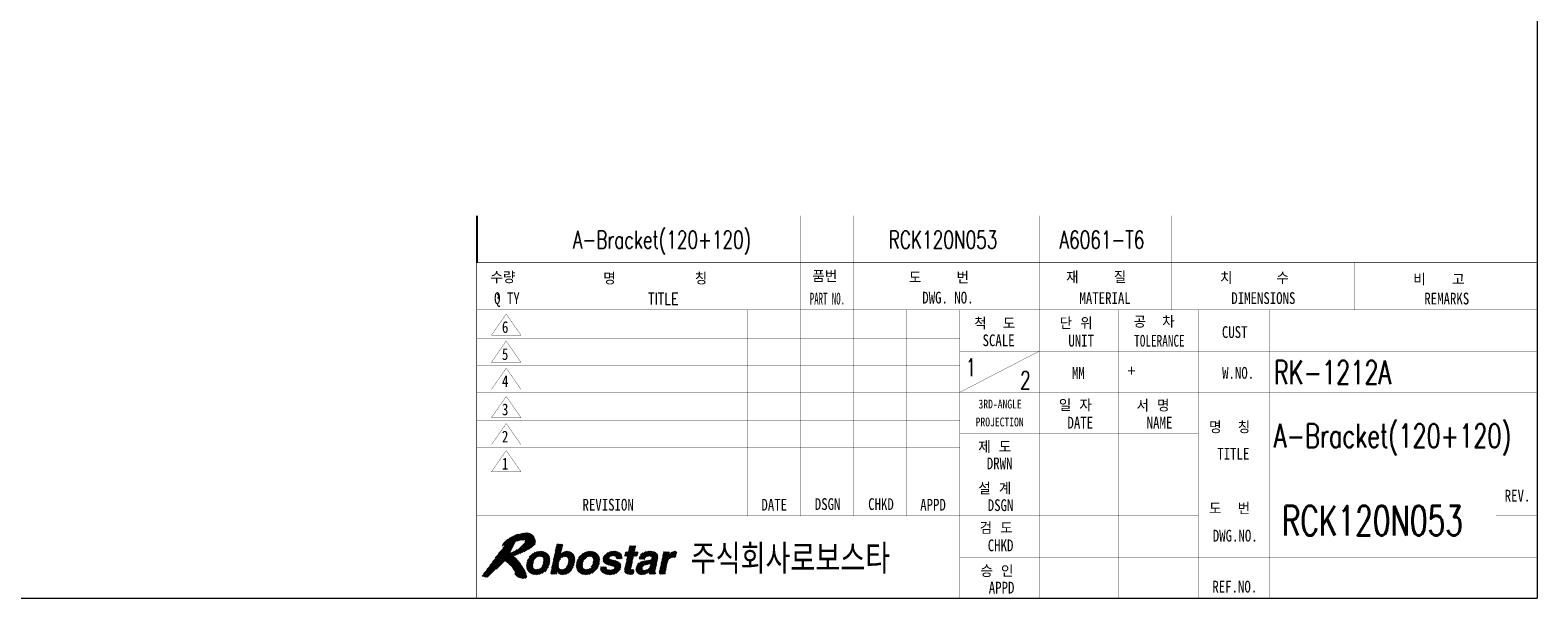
# Model space of a CAD drawing. Extents: x -12877 to 1739, y -9724 to -1345.
# Tile 2 of 3: x -12558 to -12046, y -9713 to -9520. Entities that reach past the tile are written whole.
import ezdxf
from ezdxf.enums import TextEntityAlignment as Align

# ---------------------------------------------------------------- set-up
doc = ezdxf.new("R2010")
doc.units = 0
doc.header["$LTSCALE"] = 7
doc.linetypes.add('CENTER', pattern=[2, 1.25, -0.25, 0.25, -0.25])
doc.layers.get('0').update_dxf_attribs({"linetype": 'CONTINUOUS'})
for name, color, linetype in [('1', 3, 'CENTER'), ('3', 4, 'CONTINUOUS'), ('DIMENSION', 4, 'CONTINUOUS')]:
    doc.layers.add(name, color=color, linetype=linetype)
doc.styles.add('GHS', font='romans.shx', dxfattribs={"width": 0.8, "bigfont": 'ghs.shx'})
doc.styles.add('HS', font='txt.shx', dxfattribs={"width": 0.8, "bigfont": 'hs.shx'})
doc.styles.add('KESTD1', font='simplex.shx', dxfattribs={"width": 0.8, "bigfont": 'hgs.shx'})
doc.styles.add('ROMANS', font='ROMANS.shx', dxfattribs={"width": 0.8})
pattern_1 = [(45, (-230, -10), (-0.08838835, 0.08838835), [])]

# ---------------------------------------------------------------- blocks, each defined once
blk = doc.blocks.new('LOGO-ROBOSTAR')
at = {"linetype": 'Continuous'}
h = blk.add_hatch(dxfattribs=at)
h.set_pattern_fill('ANSI31', color=230, style=0)
h.set_pattern_definition(pattern_1)
h.paths.add_polyline_path([(9.53, 10.79), (9.13, 11.02), (8.68, 11.12), (8.21, 11.1), (7.73, 11.02), (7.27, 10.92), (6.83, 10.83), (6.33, 10.61), (5.82, 10.35), (5.33, 10.06), (4.89, 9.7), (4.53, 9.27), (4.31, 8.74), (4.38, 8.82), (4.46, 8.88), (4.54, 8.94), (4.62, 9), (4.7, 9.06), (4.78, 9.12), (4.81, 9.1), (4.83, 9.07), (4.83, 9.04), (4.83, 9), (4.83, 8.96), (4.83, 8.93), (4.15, 8.1), (3.49, 7.26), (2.85, 6.39), (2.22, 5.52), (1.58, 4.66), (0.93, 3.8), (1.07, 3.75), (1.2, 3.71), (1.35, 3.68), (1.49, 3.66), (1.64, 3.65), (1.79, 3.66), (2.27, 4.16), (2.78, 4.6), (3.3, 5.02), (3.81, 5.44), (4.29, 5.9), (4.73, 6.42), (5.14, 6.14), (5.53, 5.81), (5.89, 5.45), (6.2, 5.05), (6.46, 4.62), (6.63, 4.18), (6.61, 4.14), (6.58, 4.14), (6.55, 4.15), (6.52, 4.16), (6.48, 4.18), (6.44, 4.18), (6.51, 4.08), (6.59, 3.98), (6.68, 3.89), (6.78, 3.79), (6.87, 3.7), (6.97, 3.61), (7.21, 3.58), (7.45, 3.52), (7.69, 3.45), (7.93, 3.42), (8.16, 3.45), (8.39, 3.56), (8.43, 3.71), (8.44, 3.85), (8.42, 3.99), (8.39, 4.13), (8.36, 4.28), (8.34, 4.42), (8.07, 4.93), (7.77, 5.43), (7.44, 5.93), (7.08, 6.4), (6.68, 6.83), (6.25, 7.22), (6.85, 7.45), (7.44, 7.7), (8.01, 7.97), (8.58, 8.26), (9.13, 8.58), (9.67, 8.93), (9.87, 9.21), (9.96, 9.53), (9.95, 9.87), (9.87, 10.21), (9.72, 10.52)])
h.paths.add_polyline_path([(8.2, 9.45), (7.81, 9.02), (7.39, 8.64), (6.95, 8.3), (6.48, 8.02), (6, 7.79), (5.5, 7.6), (5.7, 7.93), (5.88, 8.27), (6.04, 8.61), (6.21, 8.96), (6.37, 9.3), (6.54, 9.64), (6.8, 9.75), (7.06, 9.83), (7.34, 9.89), (7.62, 9.93), (7.91, 9.96), (8.2, 9.97), (8.28, 9.91), (8.3, 9.83), (8.28, 9.74), (8.25, 9.64), (8.22, 9.55)], flags=16)
h = blk.add_hatch(dxfattribs=at)
h.set_pattern_fill('ANSI31', color=5, style=0)
h.set_pattern_definition(pattern_1)
h.paths.add_polyline_path([(10.7, 7.17), (10.36, 7.12), (10.09, 6.98), (9.89, 6.78), (9.73, 6.54), (9.63, 6.28), (9.56, 6.03), (9.52, 5.78), (9.52, 5.52), (9.57, 5.28), (9.69, 5.08), (9.9, 4.94), (10.22, 4.89), (10.56, 4.94), (10.83, 5.08), (11.04, 5.28), (11.19, 5.52), (11.29, 5.78), (11.36, 6.03), (11.4, 6.28), (11.4, 6.54), (11.35, 6.78), (11.23, 6.98), (11.02, 7.12)], flags=16)
h.paths.add_polyline_path([(10.04, 4.06), (9.56, 4.11), (9.15, 4.27), (8.81, 4.54), (8.59, 4.92), (8.49, 5.42), (8.55, 6.03), (8.75, 6.64), (9.06, 7.14), (9.45, 7.52), (9.89, 7.79), (10.38, 7.94), (10.88, 8), (11.36, 7.94), (11.78, 7.79), (12.11, 7.52), (12.34, 7.14), (12.43, 6.64), (12.37, 6.03), (12.17, 5.42), (11.86, 4.92), (11.48, 4.54), (11.03, 4.27), (10.54, 4.11)])
h.paths.add_polyline_path([(14.24, 7.41), (14.25, 7.41), (14.37, 7.54), (14.52, 7.67), (14.7, 7.79), (14.91, 7.9), (15.16, 7.97), (15.46, 8), (15.85, 7.94), (16.18, 7.78), (16.44, 7.52), (16.61, 7.15), (16.67, 6.66), (16.6, 6.07), (16.46, 5.57), (16.23, 5.09), (15.94, 4.68), (15.56, 4.36), (15.12, 4.14), (14.6, 4.06), (14.4, 4.08), (14.2, 4.12), (14.02, 4.19), (13.87, 4.3), (13.73, 4.44), (13.64, 4.63), (13.63, 4.63), (13.53, 4.16), (12.56, 4.16), (13.64, 9.21), (14.62, 9.21)])
h.paths.add_polyline_path([(14.98, 7.15), (14.68, 7.1), (14.43, 6.97), (14.23, 6.77), (14.08, 6.52), (13.96, 6.24), (13.88, 5.95), (13.85, 5.67), (13.86, 5.42), (13.93, 5.2), (14.06, 5.03), (14.25, 4.91), (14.53, 4.87), (14.82, 4.92), (15.06, 5.07), (15.25, 5.27), (15.4, 5.51), (15.51, 5.76), (15.58, 6), (15.62, 6.29), (15.62, 6.56), (15.56, 6.8), (15.44, 6.98), (15.25, 7.1)], flags=16)
h.paths.add_polyline_path([(31.76, 7.9), (32.7, 7.9), (32.57, 7.25), (32.58, 7.25), (32.72, 7.44), (32.88, 7.61), (33.05, 7.77), (33.25, 7.89), (33.49, 7.97), (33.76, 8), (33.8, 8), (33.83, 7.99), (33.86, 7.99), (33.89, 7.99), (33.92, 7.99), (33.95, 7.98), (33.74, 6.99), (33.7, 6.99), (33.65, 6.99), (33.6, 7), (33.55, 7), (33.51, 7), (33.46, 7), (33.12, 6.96), (32.86, 6.86), (32.66, 6.71), (32.52, 6.52), (32.42, 6.32), (32.36, 6.11), (31.95, 4.16), (30.97, 4.16)])
h.paths.add_polyline_path([(26.77, 7.9), (27.38, 7.9), (27.23, 7.2), (26.62, 7.2), (26.19, 5.17), (26.17, 5.07), (26.17, 4.99), (26.19, 4.93), (26.25, 4.89), (26.36, 4.87), (26.53, 4.86), (26.56, 4.86), (26.6, 4.87), (26.63, 4.87), (26.67, 4.87), (26.7, 4.87), (26.74, 4.88), (26.58, 4.13), (26.5, 4.13), (26.42, 4.13), (26.34, 4.12), (26.27, 4.12), (26.19, 4.12), (26.11, 4.12), (25.99, 4.12), (25.62, 4.14), (25.37, 4.22), (25.21, 4.34), (25.13, 4.5), (25.12, 4.7), (25.15, 4.93), (25.64, 7.2), (25.13, 7.2), (25.28, 7.9), (25.78, 7.9), (26, 8.91), (26.98, 8.91)])
h.paths.add_polyline_path([(18.49, 4.06), (18.01, 4.11), (17.59, 4.27), (17.25, 4.54), (17.03, 4.92), (16.93, 5.42), (16.99, 6.03), (17.2, 6.64), (17.5, 7.14), (17.89, 7.52), (18.34, 7.79), (18.82, 7.94), (19.32, 8), (19.8, 7.94), (20.22, 7.79), (20.55, 7.52), (20.78, 7.14), (20.87, 6.64), (20.81, 6.03), (20.61, 5.42), (20.31, 4.92), (19.92, 4.54), (19.47, 4.27), (18.99, 4.11)])
h.paths.add_polyline_path([(19.15, 7.17), (18.8, 7.12), (18.54, 6.98), (18.33, 6.78), (18.18, 6.54), (18.07, 6.28), (18, 6.03), (17.97, 5.78), (17.96, 5.52), (18.01, 5.28), (18.13, 5.08), (18.34, 4.94), (18.66, 4.89), (19, 4.94), (19.27, 5.08), (19.48, 5.28), (19.63, 5.52), (19.74, 5.78), (19.8, 6.03), (19.84, 6.28), (19.85, 6.54), (19.8, 6.78), (19.68, 6.98), (19.46, 7.12)], flags=16)
h.paths.add_polyline_path([(23.7, 6.76), (23.7, 6.88), (23.68, 6.99), (23.63, 7.1), (23.53, 7.18), (23.37, 7.23), (23.15, 7.25), (22.91, 7.24), (22.74, 7.19), (22.62, 7.13), (22.54, 7.05), (22.49, 6.97), (22.46, 6.89), (22.59, 6.66), (23, 6.53), (23.53, 6.41), (24.06, 6.23), (24.42, 5.9), (24.48, 5.35), (24.3, 4.87), (24.01, 4.53), (23.65, 4.3), (23.27, 4.15), (22.89, 4.08), (22.57, 4.06), (22.15, 4.09), (21.75, 4.18), (21.42, 4.33), (21.17, 4.58), (21.03, 4.91), (21.04, 5.36), (22.05, 5.36), (22.04, 5.2), (22.07, 5.07), (22.15, 4.96), (22.28, 4.88), (22.48, 4.83), (22.75, 4.81), (22.98, 4.83), (23.15, 4.88), (23.29, 4.95), (23.38, 5.03), (23.43, 5.12), (23.46, 5.19), (23.34, 5.43), (22.94, 5.56), (22.4, 5.68), (21.88, 5.86), (21.53, 6.19), (21.47, 6.75), (21.56, 7.03), (21.73, 7.31), (21.97, 7.58), (22.3, 7.79), (22.72, 7.94), (23.25, 8), (23.62, 7.98), (23.97, 7.91), (24.29, 7.77), (24.53, 7.55), (24.66, 7.22), (24.66, 6.76)])
h.paths.add_polyline_path([(29.59, 5.98), (29.53, 5.94), (29.45, 5.91), (29.35, 5.87), (29.23, 5.84), (29.07, 5.81), (28.88, 5.78), (28.7, 5.74), (28.53, 5.69), (28.38, 5.62), (28.25, 5.53), (28.15, 5.39), (28.09, 5.21), (28.08, 5.06), (28.11, 4.94), (28.17, 4.86), (28.26, 4.8), (28.36, 4.77), (28.45, 4.76), (28.68, 4.79), (28.89, 4.85), (29.1, 4.96), (29.27, 5.11), (29.41, 5.29), (29.49, 5.5)], flags=16)
h.paths.add_polyline_path([(30.32, 4.89), (30.29, 4.7), (30.28, 4.55), (30.29, 4.45), (30.32, 4.38), (30.36, 4.34), (30.42, 4.31), (30.38, 4.16), (29.32, 4.16), (29.32, 4.24), (29.31, 4.31), (29.31, 4.37), (29.31, 4.43), (29.32, 4.51), (29.33, 4.6), (29.18, 4.48), (29.01, 4.36), (28.81, 4.25), (28.58, 4.15), (28.31, 4.09), (28, 4.06), (27.73, 4.09), (27.48, 4.17), (27.28, 4.32), (27.13, 4.53), (27.07, 4.8), (27.1, 5.15), (27.2, 5.49), (27.37, 5.77), (27.58, 5.99), (27.84, 6.16), (28.13, 6.28), (28.44, 6.35), (29.35, 6.48), (29.43, 6.49), (29.52, 6.52), (29.6, 6.56), (29.67, 6.61), (29.72, 6.68), (29.76, 6.77), (29.77, 6.95), (29.71, 7.07), (29.61, 7.15), (29.48, 7.19), (29.34, 7.21), (29.21, 7.21), (28.99, 7.19), (28.82, 7.12), (28.69, 7.03), (28.6, 6.92), (28.54, 6.8), (28.49, 6.69), (27.54, 6.69), (27.76, 7.18), (28.04, 7.54), (28.36, 7.77), (28.73, 7.91), (29.11, 7.98), (29.49, 8), (29.78, 7.98), (30.1, 7.92), (30.39, 7.8), (30.63, 7.6), (30.76, 7.31), (30.75, 6.91)])
at = {"color": 230, "const_width": 0.00973}
for points in [[(9.53, 10.79), (9.13, 11.02), (8.68, 11.12), (8.21, 11.1), (7.73, 11.02), (7.27, 10.92), (6.83, 10.83), (6.33, 10.61), (5.82, 10.35), (5.33, 10.06), (4.89, 9.7), (4.53, 9.27), (4.31, 8.74), (4.38, 8.82), (4.46, 8.88), (4.54, 8.94), (4.62, 9), (4.7, 9.06), (4.78, 9.12), (4.81, 9.1), (4.83, 9.07), (4.83, 9.04), (4.83, 9), (4.83, 8.96), (4.83, 8.93), (4.15, 8.1), (3.49, 7.26), (2.85, 6.39), (2.22, 5.52), (1.58, 4.66), (0.93, 3.8), (1.07, 3.75), (1.2, 3.71), (1.35, 3.68), (1.49, 3.66), (1.64, 3.65), (1.79, 3.66), (2.27, 4.16), (2.78, 4.6), (3.3, 5.02), (3.81, 5.44), (4.29, 5.9), (4.73, 6.42), (5.14, 6.14), (5.53, 5.81), (5.89, 5.45), (6.2, 5.05), (6.46, 4.62), (6.63, 4.18), (6.61, 4.14), (6.58, 4.14), (6.55, 4.15), (6.52, 4.16), (6.48, 4.18), (6.44, 4.18), (6.51, 4.08), (6.59, 3.98), (6.68, 3.89), (6.78, 3.79), (6.87, 3.7), (6.97, 3.61), (7.21, 3.58), (7.45, 3.52), (7.69, 3.45), (7.93, 3.42), (8.16, 3.45), (8.39, 3.56), (8.43, 3.71), (8.44, 3.85), (8.42, 3.99), (8.39, 4.13), (8.36, 4.28), (8.34, 4.42), (8.07, 4.93), (7.77, 5.43), (7.44, 5.93), (7.08, 6.4), (6.68, 6.83), (6.25, 7.22), (6.85, 7.45), (7.44, 7.7), (8.01, 7.97), (8.58, 8.26), (9.13, 8.58), (9.67, 8.93), (9.87, 9.21), (9.96, 9.53), (9.95, 9.87), (9.87, 10.21), (9.72, 10.52)], [(8.2, 9.45), (7.81, 9.02), (7.39, 8.64), (6.95, 8.3), (6.48, 8.02), (6, 7.79), (5.5, 7.6), (5.7, 7.93), (5.88, 8.27), (6.04, 8.61), (6.21, 8.96), (6.37, 9.3), (6.54, 9.64), (6.8, 9.75), (7.06, 9.83), (7.34, 9.89), (7.62, 9.93), (7.91, 9.96), (8.2, 9.97), (8.28, 9.91), (8.3, 9.83), (8.28, 9.74), (8.25, 9.64), (8.22, 9.55)]]:
    blk.add_lwpolyline(points, close=True, dxfattribs=at)
at = {"color": 5, "const_width": 0.00973}
for points in [[(10.04, 4.06), (9.56, 4.11), (9.15, 4.27), (8.81, 4.54), (8.59, 4.92), (8.49, 5.42), (8.55, 6.03), (8.75, 6.64), (9.06, 7.14), (9.45, 7.52), (9.89, 7.79), (10.38, 7.94), (10.88, 8), (11.36, 7.94), (11.78, 7.79), (12.11, 7.52), (12.34, 7.14), (12.43, 6.64), (12.37, 6.03), (12.17, 5.42), (11.86, 4.92), (11.48, 4.54), (11.03, 4.27), (10.54, 4.11)], [(14.24, 7.41), (14.25, 7.41), (14.37, 7.54), (14.52, 7.67), (14.7, 7.79), (14.91, 7.9), (15.16, 7.97), (15.46, 8), (15.85, 7.94), (16.18, 7.78), (16.44, 7.52), (16.61, 7.15), (16.67, 6.66), (16.6, 6.07), (16.46, 5.57), (16.23, 5.09), (15.94, 4.68), (15.56, 4.36), (15.12, 4.14), (14.6, 4.06), (14.4, 4.08), (14.2, 4.12), (14.02, 4.19), (13.87, 4.3), (13.73, 4.44), (13.64, 4.63), (13.63, 4.63), (13.53, 4.16), (12.56, 4.16), (13.64, 9.21), (14.62, 9.21)], [(18.49, 4.06), (18.01, 4.11), (17.59, 4.27), (17.25, 4.54), (17.03, 4.92), (16.93, 5.42), (16.99, 6.03), (17.2, 6.64), (17.5, 7.14), (17.89, 7.52), (18.34, 7.79), (18.82, 7.94), (19.32, 8), (19.8, 7.94), (20.22, 7.79), (20.55, 7.52), (20.78, 7.14), (20.87, 6.64), (20.81, 6.03), (20.61, 5.42), (20.31, 4.92), (19.92, 4.54), (19.47, 4.27), (18.99, 4.11)], [(23.7, 6.76), (23.7, 6.88), (23.68, 6.99), (23.63, 7.1), (23.53, 7.18), (23.37, 7.23), (23.15, 7.25), (22.91, 7.24), (22.74, 7.19), (22.62, 7.13), (22.54, 7.05), (22.49, 6.97), (22.46, 6.89), (22.59, 6.66), (23, 6.53), (23.53, 6.41), (24.06, 6.23), (24.42, 5.9), (24.48, 5.35), (24.3, 4.87), (24.01, 4.53), (23.65, 4.3), (23.27, 4.15), (22.89, 4.08), (22.57, 4.06), (22.15, 4.09), (21.75, 4.18), (21.42, 4.33), (21.17, 4.58), (21.03, 4.91), (21.04, 5.36), (22.05, 5.36), (22.04, 5.2), (22.07, 5.07), (22.15, 4.96), (22.28, 4.88), (22.48, 4.83), (22.75, 4.81), (22.98, 4.83), (23.15, 4.88), (23.29, 4.95), (23.38, 5.03), (23.43, 5.12), (23.46, 5.19), (23.34, 5.43), (22.94, 5.56), (22.4, 5.68), (21.88, 5.86), (21.53, 6.19), (21.47, 6.75), (21.56, 7.03), (21.73, 7.31), (21.97, 7.58), (22.3, 7.79), (22.72, 7.94), (23.25, 8), (23.62, 7.98), (23.97, 7.91), (24.29, 7.77), (24.53, 7.55), (24.66, 7.22), (24.66, 6.76)], [(26.77, 7.9), (27.38, 7.9), (27.23, 7.2), (26.62, 7.2), (26.19, 5.17), (26.17, 5.07), (26.17, 4.99), (26.19, 4.93), (26.25, 4.89), (26.36, 4.87), (26.53, 4.86), (26.56, 4.86), (26.6, 4.87), (26.63, 4.87), (26.67, 4.87), (26.7, 4.87), (26.74, 4.88), (26.58, 4.13), (26.5, 4.13), (26.42, 4.13), (26.34, 4.12), (26.27, 4.12), (26.19, 4.12), (26.11, 4.12), (25.99, 4.12), (25.62, 4.14), (25.37, 4.22), (25.21, 4.34), (25.13, 4.5), (25.12, 4.7), (25.15, 4.93), (25.64, 7.2), (25.13, 7.2), (25.28, 7.9), (25.78, 7.9), (26, 8.91), (26.98, 8.91)], [(30.32, 4.89), (30.29, 4.7), (30.28, 4.55), (30.29, 4.45), (30.32, 4.38), (30.36, 4.34), (30.42, 4.31), (30.38, 4.16), (29.32, 4.16), (29.32, 4.24), (29.31, 4.31), (29.31, 4.37), (29.31, 4.43), (29.32, 4.51), (29.33, 4.6), (29.18, 4.48), (29.01, 4.36), (28.81, 4.25), (28.58, 4.15), (28.31, 4.09), (28, 4.06), (27.73, 4.09), (27.48, 4.17), (27.28, 4.32), (27.13, 4.53), (27.07, 4.8), (27.1, 5.15), (27.2, 5.49), (27.37, 5.77), (27.58, 5.99), (27.84, 6.16), (28.13, 6.28), (28.44, 6.35), (29.35, 6.48), (29.43, 6.49), (29.52, 6.52), (29.6, 6.56), (29.67, 6.61), (29.72, 6.68), (29.76, 6.77), (29.77, 6.95), (29.71, 7.07), (29.61, 7.15), (29.48, 7.19), (29.34, 7.21), (29.21, 7.21), (28.99, 7.19), (28.82, 7.12), (28.69, 7.03), (28.6, 6.92), (28.54, 6.8), (28.49, 6.69), (27.54, 6.69), (27.76, 7.18), (28.04, 7.54), (28.36, 7.77), (28.73, 7.91), (29.11, 7.98), (29.49, 8), (29.78, 7.98), (30.1, 7.92), (30.39, 7.8), (30.63, 7.6), (30.76, 7.31), (30.75, 6.91)], [(31.76, 7.9), (32.7, 7.9), (32.57, 7.25), (32.58, 7.25), (32.72, 7.44), (32.88, 7.61), (33.05, 7.77), (33.25, 7.89), (33.49, 7.97), (33.76, 8), (33.8, 8), (33.83, 7.99), (33.86, 7.99), (33.89, 7.99), (33.92, 7.99), (33.95, 7.98), (33.74, 6.99), (33.7, 6.99), (33.65, 6.99), (33.6, 7), (33.55, 7), (33.51, 7), (33.46, 7), (33.12, 6.96), (32.86, 6.86), (32.66, 6.71), (32.52, 6.52), (32.42, 6.32), (32.36, 6.11), (31.95, 4.16), (30.97, 4.16)], [(10.7, 7.17), (10.36, 7.12), (10.09, 6.98), (9.89, 6.78), (9.73, 6.54), (9.63, 6.28), (9.56, 6.03), (9.52, 5.78), (9.52, 5.52), (9.57, 5.28), (9.69, 5.08), (9.9, 4.94), (10.22, 4.89), (10.56, 4.94), (10.83, 5.08), (11.04, 5.28), (11.19, 5.52), (11.29, 5.78), (11.36, 6.03), (11.4, 6.28), (11.4, 6.54), (11.35, 6.78), (11.23, 6.98), (11.02, 7.12)], [(14.98, 7.15), (14.68, 7.1), (14.43, 6.97), (14.23, 6.77), (14.08, 6.52), (13.96, 6.24), (13.88, 5.95), (13.85, 5.67), (13.86, 5.42), (13.93, 5.2), (14.06, 5.03), (14.25, 4.91), (14.53, 4.87), (14.82, 4.92), (15.06, 5.07), (15.25, 5.27), (15.4, 5.51), (15.51, 5.76), (15.58, 6), (15.62, 6.29), (15.62, 6.56), (15.56, 6.8), (15.44, 6.98), (15.25, 7.1)], [(19.15, 7.17), (18.8, 7.12), (18.54, 6.98), (18.33, 6.78), (18.18, 6.54), (18.07, 6.28), (18, 6.03), (17.97, 5.78), (17.96, 5.52), (18.01, 5.28), (18.13, 5.08), (18.34, 4.94), (18.66, 4.89), (19, 4.94), (19.27, 5.08), (19.48, 5.28), (19.63, 5.52), (19.74, 5.78), (19.8, 6.03), (19.84, 6.28), (19.85, 6.54), (19.8, 6.78), (19.68, 6.98), (19.46, 7.12)], [(29.59, 5.98), (29.53, 5.94), (29.45, 5.91), (29.35, 5.87), (29.23, 5.84), (29.07, 5.81), (28.88, 5.78), (28.7, 5.74), (28.53, 5.69), (28.38, 5.62), (28.25, 5.53), (28.15, 5.39), (28.09, 5.21), (28.08, 5.06), (28.11, 4.94), (28.17, 4.86), (28.26, 4.8), (28.36, 4.77), (28.45, 4.76), (28.68, 4.79), (28.89, 4.85), (29.1, 4.96), (29.27, 5.11), (29.41, 5.29), (29.49, 5.5)]]:
    blk.add_lwpolyline(points, close=True, dxfattribs=at)
at = {"style": 'GHS', "width": 0.8}
blk.add_text('주식회사로보스타', height=5, dxfattribs=at).set_placement((36.32, 4.19))
blk = doc.blocks.new('A3-DJ')
for points, const_width in [([(410, 269), (410, 10)], 0.2), ([(230, 67), (410, 67)], 0.1), ([(230, 67), (230, 10)], 0.1), ([(30, 10), (410, 10)], 0.2)]:
    blk.add_lwpolyline(points, dxfattribs=dict(const_width=const_width))
at = {"layer": '3'}
blk.add_line((230, 75), (230, 67), dxfattribs=at)
at = {"layer": '3', "const_width": 0.05}
for points in [[(230, 75), (410, 75)], [(240, 75), (240, 31)], [(285, 75), (285, 24)], [(294, 75), (294, 24)], [(325.5, 75), (325.5, 10)], [(348, 75), (348, 59)], [(379, 67), (379, 59)], [(230, 59), (410, 59)], [(276, 59), (276, 24)], [(303, 59), (303, 24)], [(312, 59), (312, 10)], [(339, 59), (339, 10)], [(352.5, 59), (352.5, 10)], [(364.5, 59), (364.5, 10)], [(235, 58.3), (232.5, 54.7)], [(237.5, 54.7), (235, 58.3)], [(230, 54.2), (312, 54.2)], [(232.5, 54.7), (237.5, 54.7)], [(235, 53.7), (232.5, 50.1)], [(237.5, 50.1), (235, 53.7)], [(312, 52), (410, 52)], [(325.5, 52), (312, 45)], [(230, 49.6), (312, 49.6)], [(232.5, 50.1), (237.5, 50.1)], [(235, 49.1), (232.5, 45.5)], [(237.5, 45.5), (235, 49.1)], [(230, 45), (410, 45)], [(232.5, 45.5), (237.5, 45.5)], [(235, 44.3), (232.5, 40.7)], [(237.5, 40.7), (235, 44.3)], [(230, 40.2), (312, 40.2)], [(232.5, 40.7), (237.5, 40.7)], [(235, 39.7), (232.5, 36.1)], [(237.5, 36.1), (235, 39.7)], [(232.5, 36.1), (237.5, 36.1)], [(312, 38), (352.5, 38)], [(230, 35.6), (312, 35.6)], [(235, 35.1), (232.5, 31.5)], [(237.5, 31.5), (235, 35.1)], [(230, 31), (410, 31)], [(232.5, 31.5), (237.5, 31.5)], [(403, 31), (403, 17)], [(230, 24), (352.5, 24)], [(403, 24), (410, 24)], [(312, 17), (410, 17)]]:
    blk.add_lwpolyline(points, dxfattribs=at)
blk.add_blockref('LOGO-ROBOSTAR', (230, 10))
at = {"style": 'GHS'}
for s, p in [('수량', (232.32, 63.51)), ('명         칭', (251.47, 63.3)), ('품번', (286.96, 63.68)), ('도    번', (303.35, 63.48)), ('재    질', (330.03, 63.52)), ('치     수', (356.15, 63.4)), ('비   고', (388.96, 63.15)), ('척  도', (314.43, 55.68)), ('단 위', (328.93, 55.71)), ('공  차', (341.48, 55.96)), ('일 자', (328.8, 41.77)), ('서 명', (341.98, 41.72)), ('명  칭', (354.31, 38.03)), ('제 도', (315.12, 34.7)), ('설 계', (315.12, 27.63)), ('도  번', (354.29, 24.24)), ('검 도', (315.37, 20.92)), ('승 인', (315.49, 13.6))]:
    blk.add_text(s, height=2, dxfattribs=at).set_placement(p)
at = {"layer": '1', "color": 2, "linetype": 'Continuous', "style": 'ROMANS'}
blk.add_text(',', height=2, dxfattribs=at).set_placement((233.63, 62.23), align=Align.MIDDLE)
at = {"layer": '3'}
for s, height, width, p in [('Q TY', 2, 0.8, (235.12, 60.75)), ('PART NO.', 2, 0.55, (289.52, 60.91)), ('DWG. NO.', 2, 0.8, (309.97, 61.08)), ('MATERIAL', 2, 0.8, (336.65, 61)), ('DIMENSIONS', 2, 0.8, (363.51, 61)), ('REMARKS', 2, 0.8, (394.64, 60.92)), ('6', 2, 0.8, (234.82, 56.07)), ('CUST', 2, 0.8, (358.65, 55.23)), ('SCALE', 2, 0.8, (318.57, 53.83)), ('UNIT', 2, 0.8, (332.59, 53.75)), ('TOLERANCE', 2, 0.7, (345.87, 53.75)), ('5', 2, 0.8, (234.82, 51.47)), ('MM', 2, 0.8, (332.11, 48.28)), ('W.NO.', 2, 0.8, (359.23, 48.3)), ('4', 2, 0.8, (234.82, 46.87)), ('3RD-ANGLE', 1.5, 0.8, (318.83, 43)), ('3', 2, 0.8, (234.82, 42.07)), ('DATE', 2, 0.8, (332.44, 39.84)), ('NAME', 2, 0.8, (345.88, 39.84)), ('2', 2, 0.8, (234.82, 37.47)), ('PROJECTION', 1.5, 0.8, (318.75, 39.95)), ('1', 2, 0.8, (234.82, 32.87)), ('DRWN', 2, 0.8, (318.75, 32.91)), ('TITLE', 2, 0.8, (358.41, 34.56)), ('REV.', 2, 0.8, (406.65, 27.42)), ('REVISION', 2, 0.8, (252.3, 25.89)), ('DATE', 2, 0.8, (280.49, 25.89)), ('DSGN', 2, 0.8, (289.55, 26)), ('CHKD', 2, 0.8, (298.61, 26)), ('APPD', 2, 0.8, (307.44, 25.89)), ('DSGN', 2, 0.8, (318.91, 25.82)), ('DWG.NO.', 2, 0.8, (358.74, 20.64)), ('CHKD', 2, 0.8, (318.91, 18.99)), ('APPD', 2, 0.8, (319.08, 11.81)), ('REF.NO.', 2, 0.8, (358.66, 11.98))]:
    blk.add_text(s, height=height, dxfattribs=dict(at, width=width)).set_placement(p, align=Align.MIDDLE)
at = {"layer": '3', "style": 'HS', "width": 0.8}
blk.add_text('TITLE', height=2, dxfattribs=at).set_placement((261.67, 60.91), align=Align.MIDDLE)
at = {"layer": '3'}
blk.add_text('+', height=2, dxfattribs=at).set_placement((341.14, 48.65), align=Align.MIDDLE)

msp = doc.modelspace()

# ---------------------------------------------------------------- block references
at = {"xscale": 2, "yscale": 2, "zscale": 2}
msp.add_blockref('A3-DJ', (-12866.246, -9732.961), dxfattribs=at)

# ---------------------------------------------------------------- texts
at = {"style": 'KESTD1', "width": 0.7}
for s, height, p in [('RK-1212A', 8, (-12135.646, -9640.194)), ('A-Bracket(120+120)', 8, (-12135.646, -9661.74)), ('RCK120N053', 10, (-12132.961, -9691.572))]:
    msp.add_text(s, height=height, dxfattribs=at).set_placement(p)
at = {"layer": 'DIMENSION', "style": 'KESTD1', "width": 0.7}
for s, p in [('A-Bracket(120+120)', (-12373.592, -9594.12)), ('RCK120N053', (-12266.404, -9594.12)), ('A6061-T6', (-12208.419, -9594.12)), ('1', (-12240.269, -9637.542)), ('2', (-12221.817, -9641.852))]:
    msp.add_text(s, height=6, dxfattribs=at).set_placement(p)

doc.saveas('drawing.dxf')
